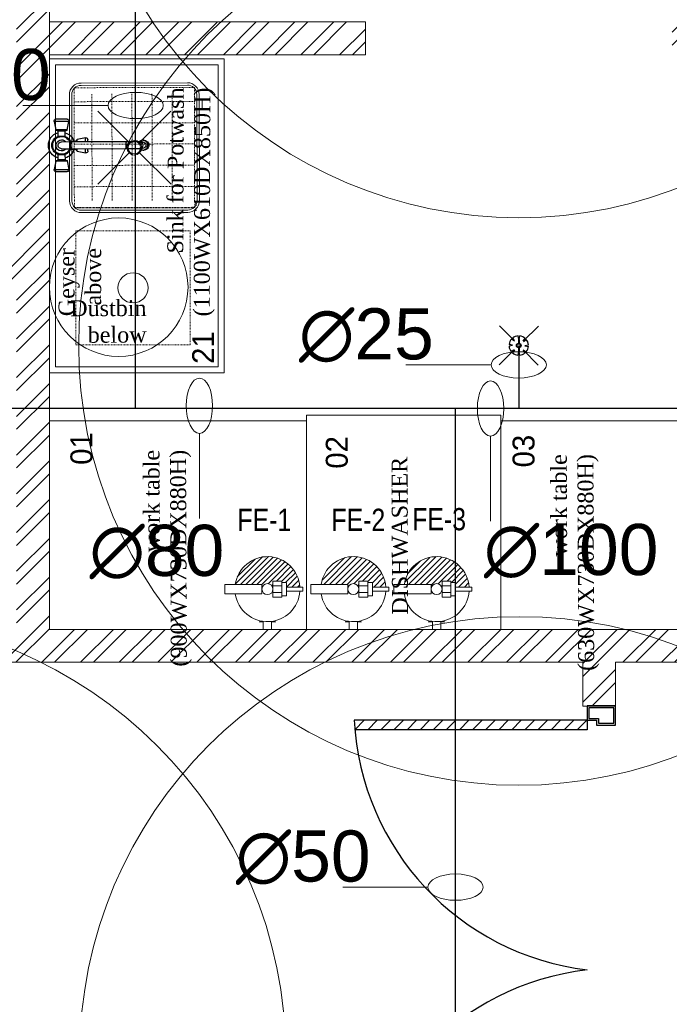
# Model space of a CAD drawing. Header units: inches. Extents: x 127277 to 158499, y 12149 to 20675.
# Tile 13 of 29: x 127738 to 127827, y 19294 to 19429. Entities that reach past the tile are written whole.
import ezdxf
from ezdxf.enums import TextEntityAlignment as Align

# ---------------------------------------------------------------- set-up
doc = ezdxf.new("R2010")
doc.units = ezdxf.units.IN
doc.header["$MEASUREMENT"] = 0
doc.linetypes.add('DASH5', pattern=[0.2, 0.1333, -0.0667])
doc.linetypes.add('HIDDEN2', pattern=[0.1875, 0.125, -0.0625])
for name, color, linetype, lineweight in [('00-GRIDTEXT', 1, 'Continuous', 13), ('1-fire extinguisher', 1, 'Continuous', 0), ('EQUIP DIM', 252, 'Continuous', 0), ('EQUIPMENT', 7, 'Continuous', 25), ('EQUIPMENTSSS', 11, 'Continuous', 18), ('FIRE', 1, 'Continuous', 25), ('Fire Extinguisher', 8, 'Continuous', 0), ('PD_BRICK WALL_115', 134, 'Continuous', 30), ('PD_DOOR', 42, 'Continuous', 25), ('PD_HATCH', 45, 'Continuous', 9), ('PP-SPRINKLER PIPE', 1, 'Continuous', 0), ('PP-TEXT', 7, 'Continuous', 40), ('SH-SPRINKLAR', 1, 'Continuous', 0)]:
    doc.layers.add(name, color=color, linetype=linetype, lineweight=lineweight)
doc.layers.add('PP-SPRINKLER', color=1, linetype='Continuous')
doc.styles.add('2.5 Arial_regular_annotative', font='arial.ttf', dxfattribs={"width": 0.8, "height": 2.5})
doc.styles.add('Arial', font='GOTHIC.TTF')
doc.styles.get("Standard").update_dxf_attribs({"font": 'times.ttf', "height": 4})
doc.styles.add('text Ht 200mm', font='arial.ttf')

# ---------------------------------------------------------------- blocks, each defined once
blk = doc.blocks.new('SINK 510')
at = {"layer": 'EQUIPMENT', "color": 8, "lineweight": 0}
for p, q in [((168040.9, 33385.6), (168174, 33252.5)), ((168351, 33385.6), (168217.9, 33252.5)), ((168174, 33208.6), (168040.9, 33075.5)), ((168217.9, 33208.6), (168351, 33075.5))]:
    blk.add_line(p, q, dxfattribs=at)
at = {"layer": 'EQUIPMENT', "color": 8, "lineweight": 13}
blk.add_lwpolyline([(168421.3, 32955.6), (167970.5, 32955.6, -0.414214), (167921, 33005.2), (167921, 33456, -0.414214), (167970.5, 33505.5), (168421.3, 33505.5, -0.414214), (168471, 33455.9), (168471, 33005.2, -0.414214)], format="xyb", close=True, dxfattribs=at)
at = {"layer": 'EQUIPMENT', "color": 8, "lineweight": 0}
blk.add_lwpolyline([(168421.3, 32965.5), (167970.5, 32965.5, -0.414214), (167930.9, 33005.2), (167930.9, 33456, -0.414214), (167970.5, 33495.6), (168421.3, 33495.6, -0.414214), (168461, 33455.9), (168461, 33005.2, -0.414214)], format="xyb", close=True, dxfattribs=at)
at = {"layer": 'EQUIPMENT', "color": 8, "linetype": 'HIDDEN2', "lineweight": 0}
blk.add_lwpolyline([(167940.9, 33485.6), (167940.9, 32975.5), (168451, 32975.5), (168451, 33485.6)], close=True, dxfattribs=at)
for points in [[(168000.2, 33485.6), (168000.2, 32975.5)], [(168090.4, 33485.6), (168090.4, 32975.5)], [(168180.5, 33485.6), (168180.5, 32975.5)], [(168270.7, 33485.6), (168270.7, 32975.5)], [(168360.9, 33485.6), (168360.9, 32975.5)], [(167967.9, 33390.8), (168421.3, 33390.8)], [(167967.9, 33305.8), (168421.3, 33305.8)], [(167967.9, 33220.8), (168421.3, 33220.8)], [(167967.9, 33135.8), (168421.3, 33135.8)], [(167967.9, 33050.8), (168421.3, 33050.8)]]:
    blk.add_lwpolyline(points, dxfattribs=at)
at = {"layer": 'EQUIPMENT', "color": 8, "linetype": 'HIDDEN2'}
blk.add_lwpolyline([(168451, 33485.6), (168451, 32975.5)], dxfattribs=at)
at = {"layer": 'EQUIPMENT', "color": 8, "lineweight": 0}
for radius in [31, 26.3]:
    blk.add_circle((168196, 33230.5), radius, dxfattribs=at)
blk = doc.blocks.new('sfv')
at = {"layer": 'EQUIPMENT', "color": 8, "linetype": 'Continuous'}
for p, q in [((-10910.5, -25959.6), (-10910.5, -25955.6)), ((-10905.5, -25971.3), (-10905.5, -25960.4)), ((-10905.5, -26014.7), (-10905.5, -25971.3)), ((-10883, -25960.4), (-10883, -25971.3)), ((-10883, -25971.3), (-10883, -26014.7)), ((-10878, -25955.6), (-10878, -25959.6)), ((-10905.5, -26199.4), (-10905.5, -26014.7)), ((-10883, -26014.7), (-10883, -26199.4)), ((-10913.4, -26178.3), (-10919, -26150.3)), ((-10919, -26150.3), (-10905.5, -26150.3)), ((-10912.9, -26142.9), (-10905.5, -26142.9)), ((-10883, -26142.9), (-10875.6, -26142.9)), ((-10883, -26150.3), (-10869.5, -26150.3)), ((-10869.5, -26150.3), (-10875.1, -26178.3)), ((-10913.4, -26178.3), (-10905.5, -26178.3)), ((-10910.9, -26180.4), (-10905.5, -26180.4)), ((-10906.7, -26200.4), (-10906.7, -26182.9)), ((-10906.7, -26182.9), (-10905.5, -26182.9)), ((-10883, -26178.3), (-10875.1, -26178.3)), ((-10883, -26180.4), (-10877.5, -26180.4)), ((-10883, -26182.9), (-10881.7, -26182.9)), ((-10881.7, -26182.9), (-10881.7, -26200.4)), ((-10981.7, -26249), (-10981.7, -26211.7)), ((-10974.3, -26205.6), (-10946.3, -26211.2)), ((-10974.3, -26255.1), (-10974.3, -26205.6)), ((-10946.3, -26249.5), (-10946.3, -26211.2)), ((-10944.2, -26247.1), (-10944.2, -26213.7)), ((-10906.7, -26200.4), (-10905.5, -26200.4)), ((-10905.5, -26230.4), (-10905.5, -26199.4)), ((-10883, -26199.4), (-10883, -26230.4)), ((-10883, -26200.4), (-10881.7, -26200.4)), ((-10844.2, -26213.7), (-10844.2, -26247.1)), ((-10842.2, -26211.2), (-10814.2, -26205.6)), ((-10842.2, -26211.2), (-10842.2, -26249.5)), ((-10814.2, -26205.6), (-10814.2, -26255.1)), ((-10806.7, -26211.7), (-10806.7, -26249)), ((-10941.7, -26217.9), (-10924.2, -26217.9)), ((-10941.7, -26242.9), (-10941.7, -26217.9)), ((-10924.2, -26242.9), (-10941.7, -26242.9)), ((-10924.2, -26242.9), (-10924.2, -26217.9)), ((-10864.2, -26217.9), (-10846.7, -26217.9)), ((-10864.2, -26217.9), (-10864.2, -26242.9)), ((-10846.7, -26242.9), (-10864.2, -26242.9)), ((-10846.7, -26217.9), (-10846.7, -26242.9)), ((-10946.3, -26249.5), (-10974.3, -26255.1)), ((-10814.2, -26255.1), (-10842.2, -26249.5))]:
    blk.add_line(p, q, dxfattribs=at)
for points in [[(-10905.5, -25971.1), (-10905.5, -25971.1), (-10907.2, -25969.3), (-10908.5, -25967.2), (-10909.5, -25965), (-10910.2, -25962.6), (-10910.5, -25960.2), (-10910.4, -25957.7), (-10909.9, -25955.3), (-10909.1, -25953), (-10907.9, -25950.9), (-10906.4, -25948.9), (-10904.6, -25947.2), (-10902.5, -25945.8), (-10900.3, -25944.7), (-10897.9, -25944), (-10895.5, -25943.6), (-10893, -25943.6), (-10890.5, -25944), (-10888.2, -25944.7), (-10885.9, -25945.8), (-10883.9, -25947.2), (-10882.1, -25948.9), (-10880.6, -25950.9), (-10879.4, -25953), (-10878.6, -25955.3), (-10878.1, -25957.7), (-10878, -25960.2), (-10878.3, -25962.6), (-10878.9, -25965), (-10880, -25967.2), (-10881.3, -25969.3), (-10883, -25971.1), (-10883, -25971.1)], [(-10883, -26014.7), (-10883.2, -26015.1), (-10883.8, -26015.4), (-10884.7, -26015.7), (-10885.9, -26016), (-10887.5, -26016.3), (-10889.2, -26016.5), (-10891.2, -26016.6), (-10893.2, -26016.7), (-10895.3, -26016.7), (-10897.3, -26016.6), (-10899.3, -26016.5), (-10901, -26016.3), (-10902.6, -26016), (-10903.8, -26015.7), (-10904.7, -26015.4), (-10905.3, -26015.1), (-10905.5, -26014.7)], [(-10883, -26199.4), (-10883.2, -26199.7), (-10883.8, -26200.1), (-10884.7, -26200.4), (-10885.9, -26200.7), (-10887.5, -26200.9), (-10889.2, -26201.1), (-10891.2, -26201.3), (-10893.2, -26201.3), (-10895.3, -26201.3), (-10897.3, -26201.3), (-10899.3, -26201.1), (-10901, -26200.9), (-10902.6, -26200.7), (-10903.8, -26200.4), (-10904.7, -26200.1), (-10905.3, -26199.7), (-10905.5, -26199.4)]]:
    blk.add_lwpolyline(points, dxfattribs=at)
for centre, radius, start, end in [((-10894.6, -25955.7), 15.8, 145.6855, 179.9516), ((-10894.2, -25955.8), 16.2, 45.433, 145.8895), ((-10894.2, -25956), 16.4, 33.4887, 145.4972), ((-10894.2, -25960.6), 11.3, 0.6851, 179.3149), ((-10893.8, -25955.7), 15.8, 0.0295, 33.2904), ((-10894.2, -25971.4), 11.3, 0.6851, 179.3149), ((-10912.9, -26149.1), 6.25, 90, 191.3099), ((-10875.6, -26149.1), 6.25, 348.6901, 90), ((-10910.9, -26177.9), 2.5, 191.3099, 270), ((-10909.2, -26182.9), 2.5, 0, 90), ((-10879.2, -26182.9), 2.5, 90, 180), ((-10877.5, -26177.9), 2.5, 270, 348.6901), ((-10975.5, -26211.7), 6.25, 78.6901, 180), ((-10946.7, -26213.7), 2.5, 0, 78.6901), ((-10941.7, -26215.4), 2.5, 180, 270), ((-10894.2, -26230.4), 43.8, 106.6015, 163.3985), ((-10894.2, -26230.4), 32.5, 112.6199, 157.3801), ((-10894.2, -26230.4), 29.5, 112.4264, 270), ((-10894.2, -26230.4), 18.5, 127.3515, 0), ((-10894.2, -26230.4), 29.5, 270, 67.5736), ((-10894.2, -26230.4), 18.5, 0, 52.6485), ((-10894.2, -26230.4), 43.8, 16.6015, 73.3985), ((-10894.2, -26230.4), 32.5, 22.6199, 67.3801), ((-10846.7, -26215.4), 2.5, 270, 0), ((-10841.7, -26213.7), 2.5, 101.3099, 180), ((-10813, -26211.7), 6.25, 0, 101.3099), ((-10946.7, -26247.1), 2.5, 281.3099, 0), ((-10941.7, -26245.4), 2.5, 90, 180), ((-10894.2, -26230.4), 43.8, 196.6015, 343.3985), ((-10894.2, -26230.4), 32.5, 202.6199, 270), ((-10894.2, -26230.4), 11.3, 180, 0), ((-10894.2, -26230.4), 32.5, 270, 337.3801), ((-10846.7, -26245.4), 2.5, 0, 90), ((-10841.7, -26247.1), 2.5, 180, 258.6901), ((-10975.5, -26249), 6.25, 180, 281.3099), ((-10813, -26249), 6.25, 258.6901, 0)]:
    blk.add_arc(centre, radius, start, end, dxfattribs=at)
blk = doc.blocks.new('A$C6E471120')
at = {"layer": 'EQUIPMENT', "color": 251, "lineweight": 5, "ltscale": 12}
blk.add_circle((-3023.1, -6797.8), 240.9, dxfattribs=at)
at = {"layer": 'EQUIPMENTSSS', "color": 251, "linetype": 'Continuous', "lineweight": 5, "ltscale": 10}
blk.add_line((-2656.5, -6003.1), (-2656.5, -7095.6), dxfattribs=at)
for points in [[(-2656.5, -6003.1), (-3264, -6003.1), (-3264, -7095.6), (-2656.4, -7095.6)], [(-2677.3, -6024), (-3243, -6023.9), (-3243.1, -7074.6), (-2677.4, -7074.8)]]:
    blk.add_lwpolyline(points, close=True, dxfattribs=at)
at = {"layer": 'EQUIPMENTSSS', "color": 251, "linetype": 'DASH5', "lineweight": 5, "ltscale": 12}
blk.add_lwpolyline([(-3171.8, -6998.6), (-2774.6, -6998.6), (-2774.6, -6601.3), (-3171.8, -6601.3)], close=True, dxfattribs=at)
at = {"layer": 'EQUIPMENTSSS', "color": 251, "lineweight": 5, "ltscale": 12}
for points in [[(-1694.6, -7243.4), (-2370, -7243.4), (-2370, -7988.3), (-1694.6, -7988.3)], [(-2370, -7263.3), (-3263.9, -7263.3), (-3263.9, -7988.3), (-2370, -7988.3)], [(-1068.9, -7263.3), (-1694.6, -7263.3), (-1694.6, -7988.3), (-1068.9, -7988.3)]]:
    blk.add_lwpolyline(points, close=True, dxfattribs=at)
blk.add_circle((-2973.2, -6800), 52.4, dxfattribs=at)
at = {"layer": 'EQUIPMENT', "color": 8}
for name, p, xscale, yscale, zscale, rotation in [('SINK 510', (-30558, 131558.8), 0.8201040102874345, 0.8201040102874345, 0.8201040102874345, 270.1399462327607), ('sfv', (24137.8, 5137.3), -1.044113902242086, 1.044113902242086, 1.044113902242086, 270.1399462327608)]:
    blk.add_blockref(name, p, dxfattribs=dict(at, xscale=xscale, yscale=yscale, zscale=zscale, rotation=rotation))
at = {"layer": 'EQUIP DIM', "color": 251, "insert": (-3232.2, -6661.4), "char_height": 45.409, "width": 361.089, "attachment_point": 3, "rotation": 90}
blk.add_mtext('{\\H1.22222x;\\C256;Geyser above}', dxfattribs=at)
at = {"layer": 'EQUIPMENTSSS', "color": 251, "ltscale": 50, "style": 'Arial'}
for s, p in [('21', (-2729.5, -7008.1)), ('01', (-3152.9, -7359.1)), ('02', (-2265, -7372.5)), ('03', (-1615.5, -7368.1))]:
    blk.add_text(s, height=76.27, rotation=90, dxfattribs=at).set_placement(p, align=Align.MIDDLE_CENTER)
at = {"layer": 'EQUIPMENTSSS', "color": 251, "linetype": 'Continuous', "lineweight": 5, "ltscale": 10, "insert": (-2686.2, -6103.4), "char_height": 45.409, "width": 619.222, "attachment_point": 9, "rotation": 89.8004}
blk.add_mtext('{\\H1.2222x;\\C256; Sink for Potwash  (1100WX610DX850H)}', dxfattribs=at)
at = {"layer": 'EQUIPMENTSSS', "color": 251, "ltscale": 12, "char_height": 45.409, "attachment_point": 3}
for s, insert, width, rotation in [('{\\H1.2222x;\\C256;Dustbin below}', (-2926.5, -6842.4), 25.002, 0.1996), ('{\\H1.2222x;\\C256;work table (900WX730DX880H)}', (-2937.1, -7364), 468.517, 90.1996), ('{\\H1.2222x;\\C256;DISHWASHER}', (-2074.7, -7387.9), 468.517, 90.1996), ('{\\H1.2222x;work table (630WX730DX880H)}', (-1520.7, -7379), 468.517, 90.1996)]:
    blk.add_mtext(s, dxfattribs=dict(at, insert=insert, width=width, rotation=rotation))
blk = doc.blocks.new('door')
h = blk.add_hatch()
h.set_pattern_fill('ANSI31', color=8, scale=10, style=0)
h.set_pattern_definition([(45, (10752.127, -6120.4824), (-0.883883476, 0.883883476), [])])
edge = h.paths.add_edge_path()
edge.add_arc((-14403.84, -18781.42), 31.42, 180, 182.3452)
edge.add_line((-14435.23, -18782.7), (-14403.84, -18782.7))
edge.add_line((-14403.84, -18782.7), (-14403.84, -18781.42))
edge.add_line((-14403.84, -18781.42), (-14435.26, -18781.42))
h = blk.add_hatch()
h.set_pattern_fill('ANSI31', color=8, scale=10, style=0)
h.set_pattern_definition([(45, (10752.127, -6123.4768), (-0.883883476, 0.883883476), [])])
edge = h.paths.add_edge_path()
edge.add_arc((-14403.84, -18848.7), 31.42, 177.6548, 180, ccw=False)
edge.add_line((-14435.23, -18847.41), (-14403.84, -18847.41))
edge.add_line((-14403.84, -18847.41), (-14403.84, -18848.7))
edge.add_line((-14403.84, -18848.7), (-14435.26, -18848.7))
at = {"color": 8}
for p, q in [((-14403.84, -18780.13), (-14403.84, -18782.7)), ((-14403.84, -18781.42), (-14435.26, -18781.42)), ((-14403.84, -18782.7), (-14435.23, -18782.7)), ((-14403.84, -18847.41), (-14435.23, -18847.41)), ((-14403.84, -18849.98), (-14403.84, -18847.41)), ((-14403.84, -18848.7), (-14435.26, -18848.7))]:
    blk.add_line(p, q, dxfattribs=at)
for points in [[(-14399.98, -18782.06), (-14399.98, -18779.49), (-14403.84, -18779.49), (-14403.84, -18781.42), (-14402.55, -18781.42), (-14402.55, -18782.06), (-14399.98, -18782.06)], [(-14399.98, -18848.05), (-14399.98, -18850.62), (-14403.84, -18850.62), (-14403.84, -18848.7), (-14402.55, -18848.7), (-14402.55, -18848.05), (-14399.98, -18848.05)]]:
    blk.add_lwpolyline(points, dxfattribs=at)
for points in [[(-14400.24, -18781.8), (-14400.24, -18779.74), (-14403.58, -18779.74), (-14403.58, -18781.16), (-14402.3, -18781.16), (-14402.3, -18781.8)], [(-14400.24, -18848.31), (-14400.24, -18850.37), (-14403.58, -18850.37), (-14403.58, -18848.95), (-14402.3, -18848.95), (-14402.3, -18848.31)]]:
    blk.add_lwpolyline(points, close=True, dxfattribs=at)
for centre, radius, start, end in [((-14399.51, -18779.61), 35.79, 182.8848, 263.0539), ((-14399.87, -18850.35), 35.42, 96.4258, 177.3294)]:
    blk.add_arc(centre, radius, start, end, dxfattribs=at)
blk = doc.blocks.new('FIRST FLOOR')
at = {"layer": 'PD_HATCH', "lineweight": 5}
h = blk.add_hatch(dxfattribs=at)
h.set_pattern_fill('ANSI32', color=251, scale=10)
h.set_pattern_definition([(45, (139238.8868, 19346.3716), (-2.65165, 2.65165), []), (45, (139240.6546, 19346.3716), (-2.65165, 2.65165), [])])
h.paths.add_polyline_path([(139249.66, 19348.45), (139206.41, 19348.45), (139206.41, 19343.95), (139249.66, 19343.95)])
h.paths.add_polyline_path([(139164.41, 19348.45), (139121.16, 19348.45), (139121.16, 19343.95), (139164.41, 19343.95)], flags=17)
h.paths.add_polyline_path([(139207.66, 19260.75), (139207.66, 19265.25), (139121.16, 19265.25), (139121.16, 19420.75), (139044.16, 19420.75), (139044.16, 19364.75), (139082.16, 19364.75), (139082.16, 19369.25), (139048.66, 19369.25), (139048.66, 19416.25), (139116.66, 19416.25), (139116.66, 19369.25), (139112.16, 19369.25), (139112.16, 19364.75), (139116.66, 19364.75), (139116.66, 19316.75), (139112.16, 19316.75), (139112.16, 19312.25), (139116.66, 19312.25), (139116.66, 19265.25), (139060.66, 19265.25), (139060.66, 19260.75), (139194.16, 19260.75), (139194.16, 19254.75), (139198.66, 19254.75), (139198.66, 19260.75)])
h.paths.add_polyline_path([(139249.66, 19265.25), (139249.66, 19260.75), (139411.66, 19260.75), (139411.66, 19265.25), (139258.66, 19265.25), (139258.66, 19354.75), (139318.66, 19354.75), (139318.66, 19330.75), (139323.16, 19330.75), (139323.16, 19354.75), (139402.66, 19354.75), (139402.66, 19326.75), (139407.16, 19326.75), (139407.16, 19485.75), (139411.66, 19485.75), (139411.66, 19490.25), (139402.66, 19490.25), (139402.66, 19363.75), (139258.66, 19363.75), (139258.66, 19579.75), (139249.66, 19579.75)])
at = {"layer": 'PD_BRICK WALL_115', "color": 251, "lineweight": 5}
for p, q in [((139164.41, 19348.45), (139121.16, 19348.45)), ((139164.41, 19348.45), (139164.41, 19343.95)), ((139164.41, 19343.95), (139121.16, 19343.95))]:
    blk.add_line(p, q, dxfattribs=at)
blk.add_lwpolyline([(139121.16, 19420.75), (139121.16, 19265.25), (139207.66, 19265.25), (139207.66, 19260.75), (139198.66, 19260.75), (139198.66, 19254.75), (139194.16, 19254.75), (139194.16, 19260.75), (139060.66, 19260.75)], dxfattribs=at)
at = {"layer": '00-GRIDTEXT', "color": 8, "xscale": 0.03937007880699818, "yscale": 0.03937007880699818, "zscale": 0.03937007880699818}
blk.add_blockref('A$C6E471120', (139249.66, 19579.75), dxfattribs=at)
at = {"layer": 'PD_DOOR', "color": 251, "ltscale": 25, "xscale": 1.014021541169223, "yscale": 1.014021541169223, "zscale": 1.014021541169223}
blk.add_blockref('door', (153800.55, 38297.56), dxfattribs=at)
blk = doc.blocks.new('PP-CEILING PENDANT')
at = {"layer": 'SH-SPRINKLAR', "lineweight": -3}
for p, q in [((-16.9, 17), (-75.6, 75.8)), ((17.2, 16.7), (75.4, 75)), ((-24, 0.1), (-37.4, -2.9)), ((-24, 0.8), (-37.3, 3.8)), ((-17.1, 16.7), (-28.7, 24.1)), ((-16.6, 17.3), (-23.9, 28.9)), ((-0.4, 24), (-3.4, 37.3)), ((-1.5, 8.9), (-1.5, 23.9)), ((0.6, 24), (3.5, 37.3)), ((1.5, 8.9), (1.5, 23.9)), ((16.8, 17.2), (24.1, 28.7)), ((17.6, 16.3), (29.1, 23.7)), ((23.9, -0.1), (37.4, 2.9)), ((-17.5, -16.3), (-76.5, -75.3)), ((-17.8, -16.1), (-29.3, -23.4)), ((-17.3, -16.6), (-24.7, -28.2)), ((-1.5, -23.9), (-4.5, -37.2)), ((-1.5, -23.9), (-1.5, -8.9)), ((-0.6, -24), (2.3, -37.4)), ((1.5, -23.9), (1.5, -8.9)), ((15.8, -18), (23.1, -29.5)), ((16.2, -17.7), (74.6, -76.1)), ((16.6, -17.3), (28.2, -24.7)), ((23.9, -1.3), (37.3, -4.2))]:
    blk.add_line(p, q, dxfattribs=at)
at = {"layer": 'SH-SPRINKLAR', "color": 8, "lineweight": 5}
blk.add_circle((0, 0), 1700, dxfattribs=at)
at = {"layer": 'SH-SPRINKLAR', "lineweight": -3}
for centre, major_axis, start_param, end_param in [((0, 0), (26.5, 26.5), 1.657505, 2.255676), ((0, 0), (-26.5, 26.5), 5.588406, 6.189787), ((0, 0), (0.02, 8.87), 5.497787, 11.780972), ((0, 0), (0.02, 6.56), 5.497787, 11.780972), ((0, 23.4), (1.12, 1.12), 5.863873, 8.273293), ((0, 0), (-26.5, 26.5), 4.798644, 5.40368), ((0, 0), (26.5, 26.5), 5.57395, 6.180955), ((0, 0), (-26.5, 26.5), 0.862204, 1.45951), ((0, 0), (-26.5, 26.5), 1.637496, 2.236801), ((0, -23.4), (1.12, 1.12), 2.722281, 5.131701), ((0, 0), (-26.5, 26.5), 2.418515, 3.021492), ((0, 0), (26.5, 26.5), 4.778634, 5.384791)]:
    blk.add_ellipse(centre, major_axis=major_axis, ratio=1, start_param=start_param, end_param=end_param, dxfattribs=at)
blk = doc.blocks.new('PP-SP ARROW')
at = {"color": 3}
blk.add_line((-31.5, 0), (-128.7, 0), dxfattribs=at)
blk.add_ellipse((0, 0), major_axis=(-31.5, 0), ratio=0.476486, dxfattribs=at)
blk = doc.blocks.new('A$C670B0A22')
at = {"layer": 'Fire Extinguisher', "color": 6, "linetype": 'Continuous', "lineweight": 0, "ltscale": 250}
for p, q in [((-13.1, 118.7), (13.1, 118.7)), ((-13.1, 15.3), (-13.1, 118.7)), ((13.1, 118.7), (13.1, 15.3)), ((-91.1, 11.5), (-111.9, 11.5)), ((-111.9, 11.5), (-111.9, -11.5)), ((-91.1, 11.5), (-111.9, 11.5)), ((-111.9, 11.5), (-111.9, -11.5)), ((-91.1, 23.1), (-91.1, 11.5)), ((13.1, 15.3), (-13.1, 15.3)), ((-111.9, -11.5), (-91.1, -11.5)), ((-91.1, -11.5), (-111.9, -11.5)), ((-91.1, -11.5), (-91.1, -23.1)), ((-22.6, -15.3), (22.6, -15.3)), ((-22.6, -40), (-22.6, -15.3)), ((-9.5, -40), (-9.5, -15.3)), ((9.5, -40), (9.5, -15.3)), ((22.6, -15.3), (22.6, -40)), ((22.6, -40), (-22.6, -40)), ((-18.2, -40), (18.2, -40)), ((-18.2, -53.1), (-18.2, -40)), ((18.2, -53.1), (-18.2, -53.1)), ((-5.8, -53.1), (5.8, -53.1)), ((-5.8, -98.3), (-5.8, -53.1)), ((5.8, -53.1), (5.8, -98.3)), ((18.2, -40), (18.2, -53.1)), ((5.8, -98.3), (-5.8, -98.3))]:
    blk.add_line(p, q, dxfattribs=at)
at = {"layer": 'Fire Extinguisher', "color": 6, "linetype": 'Continuous'}
for p, q in [((88.5, 19.1, 0), (19.1, 88.5, 0)), ((90.5, 0.7, 0), (13.1, 78.1, 0)), ((89.4, -14.4, 0), (13.1, 61.8, 0)), ((78.1, 45.7, 0), (45.7, 78.1, 0)), ((86.2, -27.6, 0), (13.1, 45.5, 0)), ((81.6, -39.2, 0), (13.1, 29.2, 0)), ((75.7, -49.7, 0), (10.8, 15.3, 0)), ((8.7, -15.3, 0), (7, -13.6, 0)), ((68.7, -59, 0), (14.5, -4.8, 0)), ((41.3, -80.5, 0), (14, -53.1, 0)), ((51.5, -74.4, 0), (18.2, -41.1, 0)), ((60.6, -67.2, 0), (22.6, -29.2, 0)), ((29.9, -85.4, 0), (5.8, -61.3, 0)), ((17.1, -88.9, 0), (5.8, -77.6, 0))]:
    blk.add_line(p, q, dxfattribs=at)
at = {"layer": 'Fire Extinguisher', "color": 6, "linetype": 'Continuous', "lineweight": 0, "ltscale": 250}
blk.add_circle((0, 0), 15.3, dxfattribs=at)
for start, end in [(98.3362, 266.3055), (273.6945, 81.6638)]:
    blk.add_arc((0, 0), 90.5, start, end, dxfattribs=at)
blk = doc.blocks.new('A$C4A5E5D4D')
at = {"layer": 'Fire Extinguisher', "color": 3, "linetype": 'Continuous', "lineweight": 0, "ltscale": 250}
for p, q in [((-13.1, 118.7), (13.1, 118.7)), ((-13.1, 15.3), (-13.1, 118.7)), ((13.1, 118.7), (13.1, 15.3)), ((-91.1, 11.5), (-111.9, 11.5)), ((-111.9, 11.5), (-111.9, -11.5)), ((-91.1, 11.5), (-111.9, 11.5)), ((-111.9, 11.5), (-111.9, -11.5)), ((-91.1, 23.1), (-91.1, 11.5)), ((13.1, 15.3), (-13.1, 15.3)), ((-111.9, -11.5), (-91.1, -11.5)), ((-91.1, -11.5), (-111.9, -11.5)), ((-91.1, -11.5), (-91.1, -23.1)), ((-22.6, -15.3), (22.6, -15.3)), ((-22.6, -40), (-22.6, -15.3)), ((-9.5, -40), (-9.5, -15.3)), ((9.5, -40), (9.5, -15.3)), ((22.6, -15.3), (22.6, -40)), ((22.6, -40), (-22.6, -40)), ((-18.2, -40), (18.2, -40)), ((-18.2, -53.1), (-18.2, -40)), ((18.2, -53.1), (-18.2, -53.1)), ((-5.8, -53.1), (5.8, -53.1)), ((-5.8, -98.3), (-5.8, -53.1)), ((5.8, -53.1), (5.8, -98.3)), ((18.2, -40), (18.2, -53.1)), ((5.8, -98.3), (-5.8, -98.3))]:
    blk.add_line(p, q, dxfattribs=at)
at = {"layer": 'Fire Extinguisher', "color": 3, "linetype": 'Continuous'}
for p, q in [((87.1, 24.5, 0), (24.5, 87.1, 0)), ((90.4, 4.9, 0), (13.1, 82.2, 0)), ((89.9, -10.9, 0), (13.1, 65.9, 0)), ((87.1, -24.4, 0), (13.1, 49.6, 0)), ((82.8, -36.4, 0), (13.1, 33.3, 0)), ((77.3, -47.2, 0), (13.1, 17, 0)), ((12.8, -15.3, 0), (9.5, -12, 0)), ((70.5, -56.7, 0), (15.2, -1.4, 0)), ((62.7, -65.2, 0), (22.6, -25.1, 0)), ((44, -79.1, 0), (18, -53.1, 0)), ((53.9, -72.7, 0), (21.2, -40, 0)), ((32.9, -84.3, 0), (5.8, -57.2, 0)), ((20.5, -88.2, 0), (5.8, -73.5, 0)), ((6.3, -90.3, 0), (5.8, -89.9, 0))]:
    blk.add_line(p, q, dxfattribs=at)
at = {"layer": 'Fire Extinguisher', "color": 3, "linetype": 'Continuous', "lineweight": 0, "ltscale": 250}
blk.add_circle((0, 0), 15.3, dxfattribs=at)
for start, end in [(98.3362, 266.3055), (273.6945, 81.6638)]:
    blk.add_arc((0, 0), 90.5, start, end, dxfattribs=at)
blk = doc.blocks.new('A$C2E8A5E6F')
at = {"layer": 'Fire Extinguisher', "color": 1, "linetype": 'Continuous', "lineweight": 0, "ltscale": 250}
for p, q in [((-13.1, 118.7), (13.1, 118.7)), ((-13.1, 15.3), (-13.1, 118.7)), ((13.1, 118.7), (13.1, 15.3)), ((-91.1, 11.5), (-111.9, 11.5)), ((-111.9, 11.5), (-111.9, -11.5)), ((-91.1, 11.5), (-111.9, 11.5)), ((-111.9, 11.5), (-111.9, -11.5)), ((-91.1, 23.1), (-91.1, 11.5)), ((13.1, 15.3), (-13.1, 15.3)), ((-111.9, -11.5), (-91.1, -11.5)), ((-91.1, -11.5), (-111.9, -11.5)), ((-91.1, -11.5), (-91.1, -23.1)), ((-22.6, -15.3), (22.6, -15.3)), ((-22.6, -40), (-22.6, -15.3)), ((-9.5, -40), (-9.5, -15.3)), ((9.5, -40), (9.5, -15.3)), ((22.6, -15.3), (22.6, -40)), ((22.6, -40), (-22.6, -40)), ((-18.2, -40), (18.2, -40)), ((-18.2, -53.1), (-18.2, -40)), ((18.2, -53.1), (-18.2, -53.1)), ((-5.8, -53.1), (5.8, -53.1)), ((-5.8, -98.3), (-5.8, -53.1)), ((5.8, -53.1), (5.8, -98.3)), ((18.2, -40), (18.2, -53.1)), ((5.8, -98.3), (-5.8, -98.3))]:
    blk.add_line(p, q, dxfattribs=at)
at = {"layer": 'Fire Extinguisher', "linetype": 'Continuous'}
for p, q in [((13.4, 89.5), (89.5, 13.4)), ((34.1, 83.8), (83.8, 34.1)), ((13.1, 74.8), (90.5, -2.6)), ((13.1, 59.8), (89.1, -16.2)), ((13.1, 44.7), (86, -28.2)), ((13.1, 29.7), (81.7, -38.9)), ((12.5, 15.3), (76.4, -48.6)), ((9.6, -11.9), (13, -15.3)), ((15.1, -2.3), (70.1, -57.3)), ((22.6, -24.8), (62.9, -65.1)), ((5.8, -53.1), (35.8, -83.1)), ((18.2, -50.5), (45.8, -78.1)), ((22.6, -39.9), (54.8, -72)), ((5.8, -68.2), (24.7, -87.1)), ((5.8, -83.2), (12.3, -89.7))]:
    blk.add_line(p, q, dxfattribs=at)
at = {"layer": 'Fire Extinguisher', "color": 1, "linetype": 'Continuous', "lineweight": 0, "ltscale": 250}
blk.add_circle((0, 0), 15.3, dxfattribs=at)
for start, end in [(98.3362, 266.3055), (273.6945, 81.6638)]:
    blk.add_arc((0, 0), 90.5, start, end, dxfattribs=at)

msp = doc.modelspace()

# ---------------------------------------------------------------- block references
at = {"color": 8}
msp.add_blockref('FIRST FLOOR', (-11379.16, 79.93), dxfattribs=at)

# ---------------------------------------------------------------- next in the draw order: linework, layer by layer
at = {"layer": 'FIRE'}
for p, q in [((127753.8, 19375.43), (127753.8, 19619.93)), ((127806.24, 19384.06), (127806.24, 19375.43)), ((128268.08, 19375.43), (127363.39, 19375.43)), ((127797.59, 18779.53), (127797.59, 19375.43))]:
    msp.add_line(p, q, dxfattribs=at)

# ---------------------------------------------------------------- next in the draw order: block references
at = {"layer": '1-fire extinguisher'}
for name, p, xscale, yscale, zscale, rotation in [('A$C2E8A5E6F', (127771.84, 19350.69), 0.04921259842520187, 0.04921259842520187, 0.04921259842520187, 90.0000000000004), ('A$C4A5E5D4D', (127783.6, 19350.69), 0.04921259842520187, 0.04921259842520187, 0.04921259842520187, 90.0000000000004), ('A$C670B0A22', (127794.99, 19350.69), 0.04921259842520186, 0.04921259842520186, 0.04921259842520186, 90.00000000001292)]:
    msp.add_blockref(name, p, dxfattribs=dict(at, xscale=xscale, yscale=yscale, zscale=zscale, rotation=rotation))
at = {"layer": 'PP-SPRINKLER', "xscale": -0.0354331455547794, "yscale": 0.03543314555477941, "zscale": 35.43314555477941}
msp.add_blockref('PP-CEILING PENDANT', (127806.24, 19461.81), dxfattribs=at)
at = {"layer": 'PP-SPRINKLER', "zscale": 35.43314555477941, "rotation": 180}
for p, xscale, yscale in [((127806.24, 19384.06), 0.0354331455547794, 0.0354331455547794), ((127714.12, 19286.68), 0.03543314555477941, 0.03543314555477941), ((127806.37, 19286.68), -0.03543314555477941, 0.03543314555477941)]:
    msp.add_blockref('PP-CEILING PENDANT', p, dxfattribs=dict(at, xscale=xscale, yscale=yscale))
at = {"layer": 'PP-SPRINKLER PIPE', "xscale": 0.1199999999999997, "yscale": 0.1199999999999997, "zscale": 0.03999999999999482}
for p in [(127753.8, 19416.94), (127806.24, 19381.41, 0), (127797.59, 19309.87)]:
    msp.add_blockref('PP-SP ARROW', p, dxfattribs=at)
at = {"layer": 'PP-SPRINKLER PIPE', "xscale": -0.1199999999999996, "yscale": 0.1199999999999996, "zscale": 0.03999999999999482, "rotation": 270}
for p in [(127762.53, 19375.81), (127802.38, 19375.43)]:
    msp.add_blockref('PP-SP ARROW', p, dxfattribs=at)

# ---------------------------------------------------------------- next in the draw order: texts
at = {"layer": '1-fire extinguisher', "color": 3, "style": '2.5 Arial_regular_annotative', "width": 0.8}
msp.add_text('FE-2', height=3.046, dxfattribs=at).set_placement((127780.59, 19358.66))
at = {"layer": 'Fire Extinguisher', "color": 1, "style": '2.5 Arial_regular_annotative', "width": 0.8}
msp.add_text('FE-1', height=3.046, dxfattribs=at).set_placement((127767.72, 19358.66))
at = {"layer": 'Fire Extinguisher', "color": 6, "style": '2.5 Arial_regular_annotative', "width": 0.8}
msp.add_text('FE-3', height=3.046, dxfattribs=at).set_placement((127791.65, 19358.75))
at = {"layer": 'PP-TEXT', "style": 'text Ht 200mm'}
for s, p in [('∅40', (127723.72, 19417.69)), ('∅25', (127776.16, 19382.16, 0)), ('∅80', (127747.48, 19352.5)), ('∅100', (127801.47, 19352.62)), ('∅50', (127767.51, 19310.63))]:
    msp.add_text(s, height=7, dxfattribs=at).set_placement(p)

doc.saveas('drawing.dxf')
